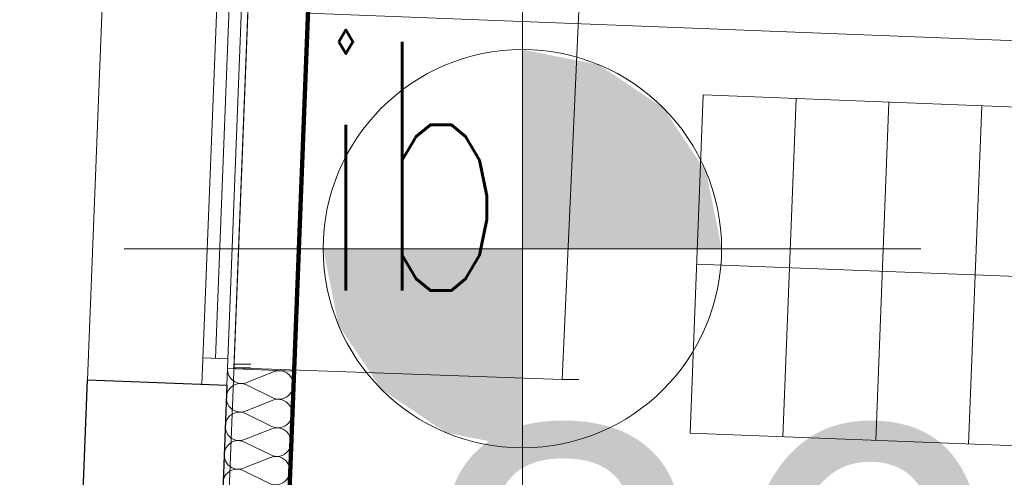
# Model space of a CAD drawing. Extents: x -134780 to 5540120, y 74663 to 5964901.
# Tile 51 of 71: x 5539592.56 to 5539595.52, y 5961350.42 to 5961351.8. Entities that reach past the tile are written whole.
import ezdxf

# ---------------------------------------------------------------- set-up
doc = ezdxf.new("R2010")
doc.units = 0
doc.header["$MEASUREMENT"] = 0
doc.set_wipeout_variables(frame=1)
for name, color, linetype, lineweight in [('0_Nr_Pióra__7', 7, 'Continuous', 13), ('312_budynek_ewidencyjny_Nr_Pióra__7', 7, 'Continuous', 13), ('Arch schody_Nr_Pióra__21', 7, 'Continuous', 9), ('Arch wyburzenia_Nr_Pióra__46', 5, 'Continuous', 13), ('arch wypelnienia_Nr_Pióra__118', 7, 'Continuous', 211), ('INWENT RZĘDNE_Nr_Pióra__21', 7, 'Continuous', 9), ('INWENT.ŚCIANY_Nr_Pióra__1', 7, 'Continuous', 25), ('mapa', 7, 'Continuous', 13), ('swietlik_Nr_Pióra__7', 7, 'Continuous', 13), ('zasuwa_lub_zawor_Nr_Pióra__7', 7, 'Continuous', 13)]:
    doc.layers.add(name, color=color, linetype=linetype, lineweight=lineweight)
doc.layers.add('Arch ocieplenie', color=7, linetype='Continuous')
doc.layers.add('INWENT RZĘDNE', color=7, linetype='Continuous')
for name, color, linetype, lineweight, true_color in [('Arch ocieplenie_Nr_Pióra__22', 7, 'Continuous', 9, 0x7f7f7f), ('Arch okna_Nr_Pióra__4', 7, 'Continuous', 9, 0x029e21), ('arch wypelnienia_Nr_Pióra__17', 7, 'Continuous', 15, 0xdcd705)]:
    doc.layers.add(name, color=color, linetype=linetype, lineweight=lineweight, true_color=true_color)
doc.styles.add('GENERATED_STYLE_1', font='txt')
doc.styles.add('GENERATED_STYLE_7', font='Simplex.shx', dxfattribs={"bigfont": 'BIGFONT.SHX'})

# ---------------------------------------------------------------- blocks, each defined once
blk = doc.blocks.new('Koty wysokościowe_23', base_point=(-119908.5, 122951.6))
at = {"layer": 'INWENT RZĘDNE_Nr_Pióra__21', "insert": (-120086.9, 123774.2), "char_height": 1200, "attachment_point": 7, "style": 'GENERATED_STYLE_1'}
blk.add_mtext('{86,03}', dxfattribs=at)
blk = doc.blocks.new('Koty wysokościowe_8', base_point=(-119766.5, 125732.9))
at = {"layer": 'INWENT RZĘDNE_Nr_Pióra__21', "linetype": 'Continuous'}
for points in [[(-119766.5, 125732.9), (-119166.5, 125732.9), (-119212.2, 125962.6), (-119342.3, 126157.2), (-119536.9, 126287.3), (-119766.5, 126332.9)], [(-119766.5, 125732.9), (-120366.5, 125732.9), (-120320.9, 125503.3), (-120190.8, 125308.7), (-119996.1, 125178.6), (-119766.5, 125132.9)]]:
    blk.add_hatch(color=256, dxfattribs=at).paths.add_polyline_path(points, flags=0)
for p, q in [((-119766.5, 124532.9), (-119766.5, 126932.9)), ((-120966.5, 125732.9), (-118566.5, 125732.9))]:
    blk.add_line(p, q, dxfattribs=at)
blk.add_circle((-119766.5, 125732.9), 600, dxfattribs=at)
blk = doc.blocks.new('Izolacja cieplna 14_1', base_point=(-120655.1, 125371.7))
at = {"layer": 'Arch ocieplenie_Nr_Pióra__22', "linetype": 'Continuous'}
for p, q in [((-120514.9, 125362.6), (-120597.1, 125329.9)), ((-120597.4, 125322.7), (-120518, 125283.7)), ((-120518.3, 125276.5), (-120600.5, 125243.8)), ((-120600.7, 125236.6), (-120521.4, 125197.6)), ((-120521.7, 125190.4), (-120603.8, 125157.7)), ((-120604.1, 125150.5), (-120524.8, 125111.5)), ((-120525, 125104.3), (-120607.2, 125071.7)), ((-120607.5, 125064.4), (-120528.1, 125025.5)), ((-120528.4, 125018.2), (-120610.5, 124985.6)), ((-120610.8, 124978.3), (-120531.5, 124939.4)), ((-120531.8, 124932.1), (-120613.9, 124899.5)), ((-120614.2, 124892.2), (-120534.9, 124853.3)), ((-120535.1, 124846), (-120617.3, 124813.4)), ((-120617.6, 124806.2), (-120538.2, 124767.2)), ((-120538.5, 124760), (-120620.6, 124727.3)), ((-120620.9, 124720.1), (-120541.6, 124681.1)), ((-120541.9, 124673.9), (-120624, 124641.2)), ((-120624.3, 124634), (-120544.9, 124595)), ((-120545.2, 124587.8), (-120627.4, 124555.1)), ((-120627.7, 124547.9), (-120548.3, 124508.9)), ((-120548.6, 124501.7), (-120630.7, 124469)), ((-120631, 124461.8), (-120551.7, 124422.8)), ((-120552, 124415.6), (-120634.1, 124382.9)), ((-120634.4, 124375.7), (-120555, 124336.7)), ((-120555.3, 124329.5), (-120637.5, 124296.9)), ((-120637.8, 124289.6), (-120558.4, 124250.7)), ((-120558.7, 124243.4), (-120640.8, 124210.8)), ((-120641.1, 124203.5), (-120561.8, 124164.6)), ((-120562.1, 124157.3), (-120644.2, 124124.7)), ((-120644.5, 124117.5), (-120565.1, 124078.5)), ((-120565.4, 124071.3), (-120647.6, 124038.6)), ((-120647.8, 124031.4), (-120568.5, 123992.4)), ((-120568.8, 123985.2), (-120650.9, 123952.5)), ((-120651.2, 123945.3), (-120571.9, 123906.3)), ((-120572.1, 123899.1), (-120654.3, 123866.4)), ((-120654.6, 123859.2), (-120575.2, 123820.2)), ((-120575.5, 123813), (-120657.7, 123780.3)), ((-120657.9, 123773.1), (-120578.6, 123734.1)), ((-120578.9, 123726.9), (-120661, 123694.2)), ((-120661.3, 123687), (-120582, 123648)), ((-120582.2, 123640.8), (-120664.4, 123608.2)), ((-120664.7, 123600.9), (-120585.3, 123562)), ((-120585.6, 123554.7), (-120667.8, 123522.1)), ((-120668, 123514.8), (-120588.7, 123475.9)), ((-120589, 123468.6), (-120671.1, 123436)), ((-120671.4, 123428.7), (-120592.1, 123389.8)), ((-120592.3, 123382.5), (-120674.5, 123349.9)), ((-120674.8, 123342.7), (-120595.4, 123303.7)), ((-120595.7, 123296.5), (-120677.8, 123263.8)), ((-120678.1, 123256.6), (-120598.8, 123217.6)), ((-120599.1, 123210.4), (-120681.2, 123177.7)), ((-120681.5, 123170.5), (-120602.2, 123131.5))]:
    blk.add_line(p, q, dxfattribs=at)
for centre, start_param, end_param in [((-120612.6, 125370), 4.712389, 6.695979), ((-120499.4, 125322.5), 5.870392, 9.837571), ((-120616, 125283.9), 2.7288, 6.695979), ((-120502.8, 125236.4), 5.870392, 9.837571), ((-120619.3, 125197.8), 2.7288, 6.695979), ((-120506.2, 125150.3), 5.870392, 9.837571), ((-120622.7, 125111.7), 2.7288, 6.695979), ((-120509.5, 125064.2), 5.870392, 9.837571), ((-120626.1, 125025.7), 2.7288, 6.695979), ((-120512.9, 124978.1), 5.870392, 9.837571), ((-120629.4, 124939.6), 2.7288, 6.695979), ((-120516.3, 124892), 5.870392, 9.837571), ((-120632.8, 124853.5), 2.7288, 6.695979), ((-120519.6, 124806), 5.870392, 9.837571), ((-120636.2, 124767.4), 2.7288, 6.695979), ((-120523, 124719.9), 5.870392, 9.837571), ((-120639.5, 124681.3), 2.7288, 6.695979), ((-120526.4, 124633.8), 5.870392, 9.837571), ((-120642.9, 124595.2), 2.7288, 6.695979), ((-120529.7, 124547.7), 5.870392, 9.837571), ((-120646.2, 124509.1), 2.7288, 6.695979), ((-120533.1, 124461.6), 5.870392, 9.837571), ((-120649.6, 124423), 2.7288, 6.695979), ((-120536.5, 124375.5), 5.870392, 9.837571), ((-120653, 124337), 2.7288, 6.695979), ((-120539.8, 124289.4), 5.870392, 9.837571), ((-120656.3, 124250.9), 2.7288, 6.695979), ((-120543.2, 124203.3), 5.870392, 9.837571), ((-120659.7, 124164.8), 2.7288, 6.695979), ((-120546.5, 124117.2), 5.870392, 9.837571), ((-120663.1, 124078.7), 2.7288, 6.695979), ((-120549.9, 124031.2), 5.870392, 9.837571), ((-120666.4, 123992.6), 2.7288, 6.695979), ((-120553.3, 123945.1), 5.870392, 9.837571), ((-120669.8, 123906.5), 2.7288, 6.695979), ((-120556.6, 123859), 5.870392, 9.837571), ((-120673.2, 123820.4), 2.7288, 6.695979), ((-120560, 123772.9), 5.870392, 9.837571), ((-120676.5, 123734.3), 2.7288, 6.695979), ((-120563.4, 123686.8), 5.870392, 9.837571), ((-120679.9, 123648.3), 2.7288, 6.695979), ((-120566.7, 123600.7), 5.870392, 9.837571), ((-120683.3, 123562.2), 2.7288, 6.695979), ((-120570.1, 123514.6), 5.870392, 9.837571), ((-120686.6, 123476.1), 2.7288, 6.695979), ((-120573.5, 123428.5), 5.870392, 9.837571), ((-120690, 123390), 2.7288, 6.695979), ((-120576.8, 123342.5), 5.870392, 9.837571), ((-120693.4, 123303.9), 2.7288, 6.695979), ((-120580.2, 123256.4), 5.870392, 9.837571), ((-120696.7, 123217.8), 2.7288, 6.695979), ((-120583.6, 123170.3), 5.870392, 9.837571), ((-120700.1, 123131.7), 2.7288, 4.712389)]:
    blk.add_ellipse(centre, major_axis=(-1.7, -43), ratio=0.987434, start_param=start_param, end_param=end_param, dxfattribs=at)
blk = doc.blocks.new('mapa')
at = {"layer": '0_Nr_Pióra__7', "color": 252, "linetype": 'Continuous'}
for p, q in [((5539593.2021, 5961350.7486), (5539593.2521, 5961350.7486)), ((5539593.2025, 5961350.7603), (5539593.2525, 5961350.7603)), ((5539594.191, 5961350.714), (5539594.241, 5961350.714))]:
    blk.add_line(p, q, dxfattribs=at)
at = {"layer": '312_budynek_ewidencyjny_Nr_Pióra__7', "color": 252, "linetype": 'Continuous'}
blk.add_line((5539593.31, 5961353.51), (5539592.23, 5961325.88), dxfattribs=at)
at = {"layer": 'Arch okna_Nr_Pióra__4', "color": 252, "linetype": 'Continuous'}
for p, q in [((5539592.8511, 5961353.0212), (5539592.7609, 5961350.713)), ((5539593.1958, 5961353.0077), (5539593.1056, 5961350.6995)), ((5539593.2708, 5961353.0048), (5539593.1805, 5961350.6966)), ((5539593.2302, 5961352.9263), (5539593.1462, 5961350.778)), ((5539593.1087, 5961350.7794), (5539593.1837, 5961350.7765))]:
    blk.add_line(p, q, dxfattribs=at)
at = {"layer": 'Arch schody_Nr_Pióra__21', "color": 252, "linetype": 'Continuous'}
for p, q in [((5539593.4245, 5961351.8179), (5539597.5114, 5961351.6582)), ((5539594.576, 5961350.552), (5539594.6158, 5961351.5712)), ((5539594.576, 5961350.552), (5539594.6158, 5961351.5712)), ((5539594.6158, 5961351.5712), (5539597.5036, 5961351.4583)), ((5539594.8557, 5961350.541), (5539594.8956, 5961351.5602)), ((5539595.1355, 5961350.5301), (5539595.1754, 5961351.5493)), ((5539595.4153, 5961350.5192), (5539595.4552, 5961351.5384)), ((5539594.5959, 5961351.0616), (5539597.114, 5961350.9631)), ((5539594.576, 5961350.552), (5539597.4638, 5961350.4391))]:
    blk.add_line(p, q, dxfattribs=at)
at = {"layer": 'Arch wyburzenia_Nr_Pióra__46', "color": 252, "linetype": 'Continuous'}
for p, q in [((5539593.1825, 5961350.7465), (5539593.3823, 5961350.7387)), ((5539593.3823, 5961350.7387), (5539593.2949, 5961348.5004))]:
    blk.add_line(p, q, dxfattribs=at)
at = {"layer": 'arch wypelnienia_Nr_Pióra__118', "linetype": 'Continuous', "flags": 128}
blk.add_lwpolyline([(5539579.0885, 5961327.109), (5539579.0561, 5961326.2796), (5539592.7057, 5961325.7461), (5539592.7381, 5961326.5754), (5539592.4383, 5961326.5872), (5539592.7312, 5961334.0814), (5539592.8773, 5961337.8086), (5539594.9154, 5961337.7289), (5539595.0573, 5961341.3599), (5539593.023, 5961341.4356), (5539593.4687, 5961352.947), (5539593.7684, 5961352.9353), (5539593.7872, 5961353.415), (5539593.2876, 5961353.4345), (5539593.2905, 5961353.5105), (5539586.99, 5961353.68), (5539586.89, 5961350.36), (5539580.53, 5961350.62), (5539580.5363, 5961350.8085), (5539580.0155, 5961350.8259), (5539579.9968, 5961350.3462), (5539580.2966, 5961350.3345), (5539579.3883, 5961327.0973)], close=True, dxfattribs=at)
at = {"layer": 'arch wypelnienia_Nr_Pióra__17', "color": 253, "linetype": 'Continuous', "lineweight": 0}
blk.add_line((5539593.4687, 5961352.947), (5539593.3823, 5961350.7387), dxfattribs=at)
at = {"layer": 'INWENT.ŚCIANY_Nr_Pióra__1', "color": 252, "linetype": 'Continuous'}
for p, q in [((5539592.7359, 5961350.0735), (5539592.7609, 5961350.713)), ((5539592.7609, 5961350.713), (5539593.1805, 5961350.6966)), ((5539593.1805, 5961350.6966), (5539593.1493, 5961349.8972))]:
    blk.add_line(p, q, dxfattribs=at)
at = {"layer": 'swietlik_Nr_Pióra__7', "color": 252, "linetype": 'Continuous', "flags": 128}
blk.add_lwpolyline([(5539594.244, 5961351.893), (5539594.191, 5961350.714), (5539593.2021, 5961350.7486), (5539593.2482, 5961351.9288)], close=True, dxfattribs=at)
at = {"layer": 'Arch ocieplenie', "color": 252, "linetype": 'Continuous', "lineweight": 9, "xscale": 0.001, "yscale": 0.001, "zscale": 0.001}
blk.add_blockref('Izolacja cieplna 14_1', (5539593.1825, 5961350.7465), dxfattribs=at)
at = {"layer": 'INWENT RZĘDNE', "color": 252, "xscale": 0.001, "yscale": 0.001, "zscale": 0.001}
for name, p in [('Koty wysokościowe_8', (5539594.0711, 5961351.1078)), ('Koty wysokościowe_23', (5539593.9291, 5961348.3265))]:
    blk.add_blockref(name, p, dxfattribs=at)
at = {"layer": 'arch wypelnienia_Nr_Pióra__17', "color": 253, "linetype": 'Continuous', "lineweight": 0, "insert": (5539585.4018, 5961351.616), "char_height": 1.2, "attachment_point": 7, "style": 'GENERATED_STYLE_1'}
blk.add_mtext('{+0,30=86,05}', dxfattribs=at)
at = {"layer": 'swietlik_Nr_Pióra__7', "color": 252, "linetype": 'Continuous', "insert": (5539593.4543, 5961351.7315), "char_height": 0.75, "attachment_point": 1, "style": 'GENERATED_STYLE_7'}
blk.add_mtext('{\\W0.660000x;ib}', dxfattribs=at)

msp = doc.modelspace()

# ---------------------------------------------------------------- block references
at = {"layer": 'mapa', "color": 4, "lineweight": 40}
msp.add_blockref('mapa', (0, 0), dxfattribs=at)

# ---------------------------------------------------------------- next in the draw order: wipeouts: each hides what was drawn before it
msp.add_wipeout([(5539444.713, 5961266.9628), (5539444.713, 5961415.4628), (5539654.713, 5961415.4628), (5539651.713, 5961412.4128), (5539457.213, 5961412.4128), (5539457.213, 5961270.0128), (5539651.713, 5961270.0128), (5539654.713, 5961266.9628)]).dxf.layer = 'zasuwa_lub_zawor_Nr_Pióra__7'

doc.saveas('drawing.dxf')
